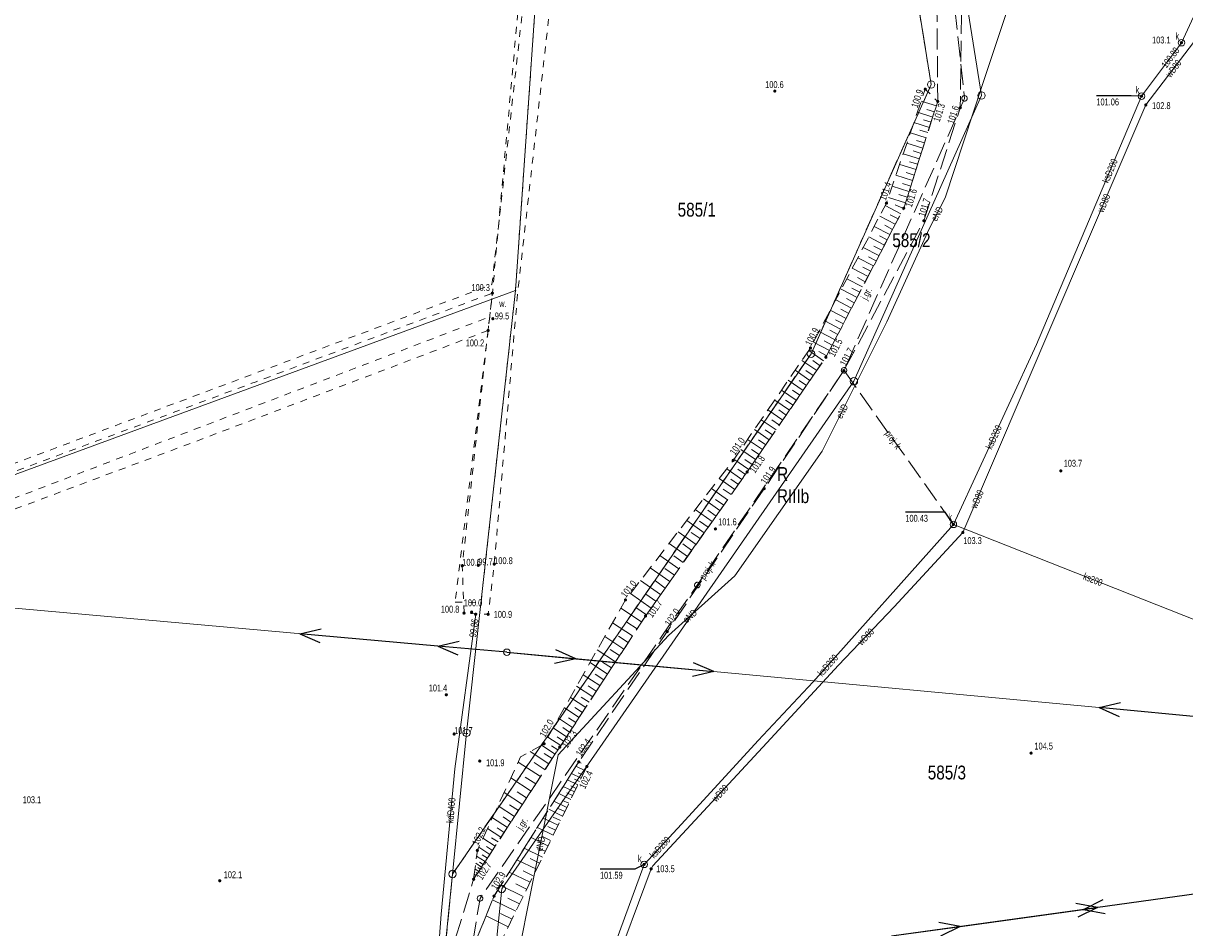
# Model space of a CAD drawing. Header units: inches. Extents: x 6497603 to 6502483, y 5925790 to 5934357.
# Tile 193 of 256: x 6501209 to 6501335, y 5926325 to 5926423. Entities that reach past the tile are written whole.
import ezdxf
from ezdxf.enums import TextEntityAlignment as Align

# ---------------------------------------------------------------- set-up
doc = ezdxf.new("R2010")
doc.units = ezdxf.units.IN
doc.header["$MEASUREMENT"] = 0
for name, pattern in [('0.75_0.75', [1.5, 0.75, -0.75]), ('1.5_0.75', [2.25, 1.5, -0.75]), ('2.25_0.75', [3, 2.25, -0.75]), ('219-1000', [0, 0]), ('egkk-1000', [3, 2.25, -0.75]), ('egug-1000', [1.5, 0.75, -0.75]), ('suep_nn_1000', [0, 0])]:
    doc.linetypes.add(name, pattern=pattern)
for name, color, linetype in [('000 Inne (niezydentyfikowane)', 7, 'Continuous'), ('202-punkt graniczny', 7, 'Continuous'), ('203-punkt graniczny', 7, 'Continuous'), ('209-oznaczenie konturu klasyfikacyjnego', 7, 'Continuous'), ('210-oznaczenie konturu użytku gruntowego', 7, 'Continuous'), ('211-numer działki ewidencyjnej', 7, 'Continuous'), ('217-kontur klasyfikacyjny', 7, 'Continuous'), ('218-kontur użytku gruntowego', 7, 'Continuous'), ('219-działka ewidencyjna', 7, 'Continuous'), ('jezdnia', 7, 'Continuous'), ('jezdnia-Atr17', 7, 'Continuous'), ('pikieta naturalna', 7, 'Continuous'), ('pikieta naturalna-Atr2', 7, 'Continuous'), ('przewód elektroenergetyczny niskiego napięcia', 7, 'Continuous'), ('przewód elektroenergetyczny podziemny', 7, 'Continuous'), ('przewód elektroenergetyczny podziemny-Atr1', 7, 'Continuous'), ('przewód kanalizacyjny', 7, 'Continuous'), ('przewód kanalizacyjny - ob. projektowany', 7, 'Continuous'), ('przewód kanalizacyjny - ob. projektowany-Atr1', 7, 'Continuous'), ('przewód kanalizacyjny-Atr1', 7, 'Continuous'), ('przewód wodociągowy', 7, 'Continuous'), ('przewód wodociągowy-Atr1', 7, 'Continuous'), ('rzędna', 7, 'Continuous'), ('rzędna-Atr2', 7, 'Continuous'), ('rzędna-Atr3', 7, 'Continuous'), ('rów melioracyjny (poligon)', 7, 'Continuous'), ('rów melioracyjny (poligon)-Atr17', 7, 'Continuous'), ('skarpa nieumocniona', 7, 'Continuous'), ('studnia kanalizacyjna', 7, 'Continuous'), ('studnia kanalizacyjna - ob. projektowany', 7, 'Continuous'), ('studnia kanalizacyjna-Atr17', 7, 'Continuous'), ('słup przewodów napowietrznych', 7, 'Continuous')]:
    doc.layers.add(name, color=color, linetype=linetype)
doc.styles.get("Standard").update_dxf_attribs({"font": 'arial.ttf'})

# ---------------------------------------------------------------- blocks, each defined once
blk = doc.blocks.new('202')
at = {"color": 0, "linetype": 'Continuous', "lineweight": 0}
blk.add_circle((0, 0), 0.4, dxfattribs=at)
blk = doc.blocks.new('203')
at = {"linetype": 'Continuous', "lineweight": 0}
h = blk.add_hatch(color=0, dxfattribs=at)
edge = h.paths.add_edge_path()
edge.add_arc((0, 0), 0.09, 0, 360)
blk = doc.blocks.new('PW01')
at = {"linetype": 'Continuous', "lineweight": 13}
h = blk.add_hatch(color=0, dxfattribs=at)
edge = h.paths.add_edge_path()
edge.add_arc((0, 0), 0.18, 0, 360)
blk = doc.blocks.new('US15')
at = {"color": 0, "linetype": 'Continuous', "lineweight": 13}
blk.add_circle((0, 0), 0.35, dxfattribs=at)
blk = doc.blocks.new('SUEP1')
at = {"color": 0, "linetype": 'Continuous'}
for p, q in [((0, 0), (7.5, 0)), ((7.5, 0), (5.25, 0.75)), ((7.5, 0), (5.25, -0.75)), ((7.5, 0), (22.5, 0)), ((22.5, 0), (20.25, 0.75)), ((22.5, 0), (20.25, -0.75))]:
    blk.add_line(p, q, dxfattribs=at)

msp = doc.modelspace()

# ---------------------------------------------------------------- linework, layer by layer
at = {"layer": '000 Inne (niezydentyfikowane)', "color": 7, "linetype": 'Continuous', "lineweight": 18, "flags": 128}
for points in [[(6501307.64, 5926413.57), (6501306, 5926414.09)], [(6501307.43, 5926412.93), (6501306.61, 5926413.19)], [(6501307.25, 5926412.35), (6501305.59, 5926412.88)], [(6501307.07, 5926411.79), (6501306.24, 5926412.06)], [(6501306.54, 5926410.11), (6501304.83, 5926410.66)], [(6501306.89, 5926411.24), (6501305.21, 5926411.77)], [(6501306.72, 5926410.68), (6501305.87, 5926410.95)], [(6501306.18, 5926408.98), (6501304.45, 5926409.53)], [(6501306.36, 5926409.55), (6501305.5, 5926409.82)], [(6501305.81, 5926407.83), (6501304.06, 5926408.38)], [(6501305.99, 5926408.4), (6501305.12, 5926408.68)], [(6501305.44, 5926406.66), (6501303.67, 5926407.22)], [(6501305.62, 5926407.24), (6501304.74, 5926407.52)], [(6501305.06, 5926405.48), (6501303.27, 5926406.05)], [(6501305.25, 5926406.07), (6501304.36, 5926406.35)], [(6501304.68, 5926404.28), (6501302.86, 5926404.86)], [(6501304.87, 5926404.88), (6501303.97, 5926405.17)], [(6501304.29, 5926403.07), (6501302.45, 5926403.65)], [(6501304.49, 5926403.67), (6501303.57, 5926403.97)], [(6501303.79, 5926401.88), (6501302.1, 5926402.76)], [(6501304.09, 5926402.46), (6501303.2, 5926402.85)], [(6501303.2, 5926400.75), (6501301.51, 5926401.63)], [(6501302.91, 5926400.19), (6501302.06, 5926400.63)], [(6501303.5, 5926401.32), (6501302.65, 5926401.76)], [(6501302.02, 5926398.49), (6501300.32, 5926399.38)], [(6501302.61, 5926399.62), (6501300.92, 5926400.51)], [(6501302.32, 5926399.05), (6501301.47, 5926399.5)], [(6501301.43, 5926397.36), (6501299.73, 5926398.24)], [(6501301.73, 5926397.92), (6501300.88, 5926398.37)], [(6501300.84, 5926396.22), (6501299.13, 5926397.11)], [(6501301.14, 5926396.79), (6501300.28, 5926397.23)], [(6501300.25, 5926395.08), (6501298.54, 5926395.97)], [(6501300.54, 5926395.65), (6501299.69, 5926396.1)], [(6501299.65, 5926393.95), (6501297.94, 5926394.84)], [(6501299.95, 5926394.52), (6501299.1, 5926394.96)], [(6501299.06, 5926392.81), (6501297.35, 5926393.7)], [(6501299.36, 5926393.38), (6501298.5, 5926393.82)], [(6501298.46, 5926391.66), (6501296.75, 5926392.56)], [(6501298.76, 5926392.23), (6501297.9, 5926392.68)], [(6501297.87, 5926390.52), (6501296.15, 5926391.42)], [(6501298.16, 5926391.09), (6501297.31, 5926391.54)], [(6501297.27, 5926389.37), (6501295.55, 5926390.27)], [(6501296.97, 5926388.8), (6501296.11, 5926389.25)], [(6501297.57, 5926389.95), (6501296.71, 5926390.4)], [(6501296.07, 5926387.08), (6501294.35, 5926387.98)], [(6501296.67, 5926388.23), (6501294.95, 5926389.13)], [(6501296.37, 5926387.65), (6501295.51, 5926388.1)], [(6501295.42, 5926385.96), (6501293.82, 5926387.06)], [(6501295.77, 5926386.5), (6501294.91, 5926386.95)], [(6501294.69, 5926384.89), (6501293.08, 5926385.99)], [(6501295.06, 5926385.42), (6501294.25, 5926385.97)], [(6501293.95, 5926383.81), (6501292.35, 5926384.92)], [(6501294.32, 5926384.35), (6501293.52, 5926384.9)], [(6501293.22, 5926382.74), (6501291.61, 5926383.85)], [(6501293.59, 5926383.28), (6501292.78, 5926383.83)], [(6501291.75, 5926380.6), (6501290.14, 5926381.7)], [(6501292.48, 5926381.67), (6501290.88, 5926382.78)], [(6501292.12, 5926381.14), (6501291.31, 5926381.69)], [(6501292.85, 5926382.21), (6501292.05, 5926382.76)], [(6501291.01, 5926379.53), (6501289.41, 5926380.63)], [(6501291.38, 5926380.07), (6501290.58, 5926380.62)], [(6501290.28, 5926378.46), (6501288.67, 5926379.56)], [(6501290.65, 5926378.99), (6501289.84, 5926379.55)], [(6501289.54, 5926377.39), (6501287.94, 5926378.49)], [(6501289.91, 5926377.92), (6501289.11, 5926378.47)], [(6501288.81, 5926376.32), (6501287.2, 5926377.42)], [(6501289.18, 5926376.85), (6501288.37, 5926377.4)], [(6501288.07, 5926375.24), (6501286.46, 5926376.35)], [(6501288.44, 5926375.78), (6501287.64, 5926376.33)], [(6501286.59, 5926373.1), (6501284.95, 5926374.26)], [(6501287.34, 5926374.17), (6501285.73, 5926375.28)], [(6501286.97, 5926373.64), (6501286.16, 5926374.21)], [(6501287.7, 5926374.71), (6501286.9, 5926375.26)], [(6501285.82, 5926372.01), (6501284.13, 5926373.2)], [(6501286.21, 5926372.56), (6501285.38, 5926373.14)], [(6501285.02, 5926370.88), (6501283.29, 5926372.1)], [(6501285.42, 5926371.45), (6501284.57, 5926372.05)], [(6501284.21, 5926369.73), (6501282.43, 5926370.98)], [(6501284.62, 5926370.31), (6501283.74, 5926370.93)], [(6501283.37, 5926368.53), (6501281.53, 5926369.83)], [(6501283.79, 5926369.13), (6501282.89, 5926369.77)], [(6501282.5, 5926367.31), (6501280.62, 5926368.64)], [(6501282.94, 5926367.92), (6501282.01, 5926368.58)], [(6501281.62, 5926366.05), (6501279.67, 5926367.41)], [(6501282.06, 5926366.68), (6501281.11, 5926367.36)], [(6501280.7, 5926364.75), (6501278.7, 5926366.16)], [(6501281.16, 5926365.4), (6501280.18, 5926366.1)], [(6501279.76, 5926363.41), (6501277.7, 5926364.86)], [(6501280.23, 5926364.08), (6501279.22, 5926364.8)], [(6501278.79, 5926362.04), (6501276.67, 5926363.53)], [(6501279.28, 5926362.73), (6501278.23, 5926363.46)], [(6501277.79, 5926360.62), (6501275.61, 5926362.16)], [(6501278.29, 5926361.33), (6501277.22, 5926362.09)], [(6501276.77, 5926359.16), (6501274.52, 5926360.74)], [(6501277.28, 5926359.9), (6501276.18, 5926360.68)], [(6501275.73, 5926357.65), (6501273.47, 5926359.13)], [(6501276.24, 5926358.42), (6501275.11, 5926359.22)], [(6501274.75, 5926356.15), (6501272.58, 5926357.57)], [(6501275.24, 5926356.89), (6501274.13, 5926357.62)], [(6501273.81, 5926354.71), (6501271.73, 5926356.07)], [(6501274.27, 5926355.42), (6501273.21, 5926356.11)], [(6501272.91, 5926353.33), (6501270.92, 5926354.63)], [(6501273.35, 5926354.01), (6501272.34, 5926354.68)], [(6501272.04, 5926352.01), (6501270.15, 5926353.26)], [(6501272.47, 5926352.67), (6501271.5, 5926353.3)], [(6501271.22, 5926350.75), (6501269.4, 5926351.94)], [(6501271.63, 5926351.38), (6501270.7, 5926351.98)], [(6501270.43, 5926349.55), (6501268.69, 5926350.68)], [(6501270.82, 5926350.14), (6501269.93, 5926350.72)], [(6501269.67, 5926348.39), (6501268.01, 5926349.48)], [(6501270.05, 5926348.96), (6501269.2, 5926349.52)], [(6501268.95, 5926347.29), (6501267.36, 5926348.33)], [(6501269.31, 5926347.83), (6501268.5, 5926348.37)], [(6501268.26, 5926346.23), (6501266.74, 5926347.23)], [(6501268.6, 5926346.75), (6501267.82, 5926347.26)], [(6501267.6, 5926345.22), (6501266.14, 5926346.17)], [(6501267.28, 5926344.73), (6501266.57, 5926345.2)], [(6501267.93, 5926345.72), (6501267.18, 5926346.21)], [(6501266.36, 5926343.33), (6501264.88, 5926344.29)], [(6501266.97, 5926344.25), (6501265.57, 5926345.16)], [(6501266.66, 5926343.79), (6501265.98, 5926344.23)], [(6501265.69, 5926342.29), (6501263.66, 5926343.6)], [(6501266.05, 5926342.84), (6501265.18, 5926343.41)], [(6501264.78, 5926340.89), (6501262.36, 5926342.46)], [(6501265.27, 5926341.64), (6501264.09, 5926342.41)], [(6501269.58, 5926341.54), (6501268.62, 5926342.01)], [(6501263.76, 5926339.33), (6501261.57, 5926340.75)], [(6501264.26, 5926340.1), (6501263.11, 5926340.85)], [(6501268.82, 5926339.99), (6501267.69, 5926340.54)], [(6501269.17, 5926340.71), (6501268.12, 5926341.22)], [(6501269, 5926340.35), (6501268.45, 5926340.62)], [(6501269.35, 5926341.08), (6501268.85, 5926341.32)], [(6501262.82, 5926337.88), (6501260.84, 5926339.17)], [(6501263.28, 5926338.59), (6501262.24, 5926339.26)], [(6501268.05, 5926338.42), (6501266.76, 5926339.06)], [(6501268.45, 5926339.23), (6501267.24, 5926339.83)], [(6501268.25, 5926338.84), (6501267.63, 5926339.14)], [(6501268.64, 5926339.62), (6501268.05, 5926339.91)], [(6501261.97, 5926336.57), (6501260.18, 5926337.74)], [(6501262.38, 5926337.21), (6501261.44, 5926337.82)], [(6501267.63, 5926337.55), (6501266.24, 5926338.23)], [(6501267.84, 5926338), (6501267.17, 5926338.32)], [(6501261.2, 5926335.39), (6501259.58, 5926336.44)], [(6501261.57, 5926335.96), (6501260.72, 5926336.52)], [(6501266.68, 5926335.62), (6501265.08, 5926336.41)], [(6501267.17, 5926336.62), (6501265.68, 5926337.35)], [(6501266.93, 5926336.13), (6501266.16, 5926336.51)], [(6501267.4, 5926337.1), (6501266.68, 5926337.45)], [(6501260.5, 5926334.32), (6501259.04, 5926335.27)], [(6501260.84, 5926334.84), (6501260.07, 5926335.34)], [(6501266.15, 5926334.55), (6501264.44, 5926335.39)], [(6501266.42, 5926335.1), (6501265.59, 5926335.5)], [(6501259.87, 5926333.35), (6501258.55, 5926334.21)], [(6501260.18, 5926333.82), (6501259.48, 5926334.27)], [(6501265.59, 5926333.4), (6501263.76, 5926334.3)], [(6501265.88, 5926333.99), (6501264.99, 5926334.42)], [(6501259.3, 5926332.47), (6501258.1, 5926333.25)], [(6501259.58, 5926332.9), (6501258.95, 5926333.31)], [(6501264.99, 5926332.17), (6501263.02, 5926333.14)], [(6501265.3, 5926332.8), (6501264.35, 5926333.26)], [(6501258.4, 5926331.09), (6501257.76, 5926331.5)], [(6501258.79, 5926331.69), (6501257.86, 5926332.29)], [(6501258.58, 5926331.36), (6501258.19, 5926331.61)], [(6501259.03, 5926332.07), (6501258.48, 5926332.43)], [(6501264.34, 5926330.85), (6501262.23, 5926331.89)], [(6501264.67, 5926331.52), (6501263.65, 5926332.02)], [(6501257.81, 5926330.18), (6501257.61, 5926330.31)], [(6501258.1, 5926330.63), (6501257.68, 5926330.9)], [(6501257.95, 5926330.41), (6501257.8, 5926330.51)], [(6501258.25, 5926330.86), (6501257.99, 5926331.03)], [(6501263.65, 5926329.44), (6501261.39, 5926330.55)], [(6501264, 5926330.16), (6501262.91, 5926330.69)], [(6501257.66, 5926329.95), (6501257.61, 5926329.98)], [(6501262.9, 5926327.92), (6501260.48, 5926329.11)], [(6501263.28, 5926328.69), (6501262.11, 5926329.27)], [(6501262.51, 5926327.12), (6501261.26, 5926327.74)], [(6501262.11, 5926326.3), (6501259.58, 5926327.53)], [(6501261.29, 5926324.63), (6501258.88, 5926325.81)], [(6501261.7, 5926325.46), (6501260.46, 5926326.06)]]:
    msp.add_lwpolyline(points, dxfattribs=at)
at = {"layer": '217-kontur klasyfikacyjny', "color": 3, "linetype": 'egkk-1000', "lineweight": 18, "flags": 128}
for points in [[(6501303.71, 5926436.79), (6501307.08, 5926415.89)], [(6501307.08, 5926415.89), (6501294.07, 5926386.71)], [(6501294.07, 5926386.71), (6501255.26, 5926330.34)], [(6501255.26, 5926330.34), (6501251.32, 5926291.4)]]:
    msp.add_lwpolyline(points, dxfattribs=at)
at = {"layer": '218-kontur użytku gruntowego', "color": 3, "linetype": 'egug-1000', "lineweight": 18, "flags": 128}
for points in [[(6501259.52, 5926394.2), (6501264.92, 5926442.63)], [(6501262.07, 5926393.58), (6501265.51, 5926443.17)], [(6501303.71, 5926436.79), (6501307.08, 5926415.89)], [(6501307.08, 5926415.89), (6501294.07, 5926386.71)], [(6501173.77, 5926362.07), (6501259.52, 5926394.2)], [(6501258.34, 5926359.77), (6501262.07, 5926393.58)], [(6501204.83, 5926369.93), (6501259.28, 5926390.71)], [(6501259.28, 5926390.71), (6501255.54, 5926359.8)], [(6501294.07, 5926386.71), (6501255.26, 5926330.34)], [(6501255.54, 5926359.8), (6501258.34, 5926359.77)], [(6501255.26, 5926330.34), (6501251.32, 5926291.4)]]:
    msp.add_lwpolyline(points, dxfattribs=at)
at = {"layer": '219-działka ewidencyjna', "color": 3, "linetype": '219-1000', "lineweight": 18, "flags": 128}
for points in [[(6501262.07, 5926393.58), (6501265.51, 5926443.17)], [(6501307.08, 5926415.89), (6501303.71, 5926436.79)], [(6501312.52, 5926414.69), (6501309.14, 5926436.05)], [(6501307.08, 5926415.89), (6501294.07, 5926386.71)], [(6501312.52, 5926414.69), (6501298.72, 5926383.73)], [(6501262.07, 5926393.58), (6501170.36, 5926359.83)], [(6501262.07, 5926393.58), (6501256.77, 5926345.63)], [(6501294.07, 5926386.71), (6501255.26, 5926330.34)], [(6501298.72, 5926383.73), (6501260.58, 5926328.72)], [(6501256.77, 5926345.63), (6501255.26, 5926330.34)], [(6501255.26, 5926330.34), (6501251.32, 5926291.4)], [(6501260.58, 5926328.72), (6501254.57, 5926270.02)]]:
    msp.add_lwpolyline(points, dxfattribs=at)
at = {"layer": 'jezdnia', "color": 7, "linetype": '2.25_0.75', "lineweight": 18, "flags": 128}
msp.add_lwpolyline([(6501243.95, 5926259.4), (6501249.03, 5926266.77), (6501249.66, 5926273.03), (6501250.52, 5926281.07), (6501252.29, 5926297.84), (6501253.47, 5926316.61), (6501255.2, 5926322.16), (6501257.54, 5926329.77), (6501266.86, 5926344.09), (6501276.15, 5926358.29), (6501287.15, 5926373.9), (6501295.68, 5926386.33), (6501304.11, 5926402.49), (6501307.79, 5926414.05), (6501307.72, 5926423.34), (6501303.7, 5926437.02), (6501307.83, 5926436.45), (6501308.99, 5926436.29), (6501310.35, 5926423.34), (6501310.23, 5926413.36), (6501306.29, 5926401.12), (6501297.62, 5926384.88), (6501289, 5926372.1), (6501278.5, 5926356.61), (6501268.92, 5926342.49), (6501259.75, 5926327.95), (6501257.79, 5926323.13), (6501257.15, 5926321.29), (6501256.78, 5926316.1), (6501254.91, 5926297.5), (6501253.08, 5926280.88), (6501252.42, 5926272.66), (6501252.06, 5926266.52), (6501250.02, 5926261.3), (6501247.02, 5926258.11)], close=True, dxfattribs=at)
at = {"layer": 'przewód elektroenergetyczny niskiego napięcia', "color": 1, "linetype": 'suep_nn_1000', "lineweight": 18, "flags": 128}
for points in [[(6501169.44, 5926362.57), (6501261.13, 5926354.37)], [(6501261.13, 5926354.37), (6501347.66, 5926346.28)], [(6501345.86, 5926329.6), (6501302.8, 5926323.63)]]:
    msp.add_lwpolyline(points, dxfattribs=at)
at = {"layer": 'przewód elektroenergetyczny podziemny', "color": 1, "linetype": 'Continuous', "lineweight": 18, "flags": 128}
msp.add_lwpolyline([(6501318.38, 5926448.14), (6501310.63, 5926435.9), (6501310.68, 5926435.02), (6501318.72, 5926434.14), (6501312.63, 5926415.87), (6501308.61, 5926403.61), (6501306.88, 5926400.25), (6501302.27, 5926390.18), (6501295.27, 5926376.14), (6501285.83, 5926362.65), (6501278.63, 5926356.2), (6501266.69, 5926343.25), (6501261.87, 5926318.99), (6501259.83, 5926317.92)], dxfattribs=at)
at = {"layer": 'przewód kanalizacyjny', "color": 34, "linetype": 'Continuous', "lineweight": 18, "flags": 128}
for points in [[(6501319.28, 5926446.72), (6501341.42, 5926442.59), (6501342.29, 5926438.06), (6501334.18, 5926420.41), (6501329.86, 5926414.62)], [(6501329.86, 5926414.62), (6501318.5, 5926387.72), (6501309.49, 5926368.22), (6501294.29, 5926351.16), (6501288.36, 5926344.8), (6501280.06, 5926335.74), (6501276, 5926331.38), (6501273.89, 5926325.54), (6501269.8, 5926314.4), (6501265.85, 5926303.61), (6501262.2, 5926293.81), (6501258.3, 5926283.31), (6501253.74, 5926272.97), (6501250.98, 5926266.74), (6501249.92, 5926267.04), (6501248.66, 5926264.22), (6501247.76, 5926264.4), (6501239.51, 5926240.46)], [(6501346.14, 5926353.73), (6501309.49, 5926368.22)], [(6501257.76, 5926358.49), (6501255.5, 5926341.73), (6501254.04, 5926326), (6501251.73, 5926295.03), (6501251.27, 5926286.44), (6501250.12, 5926279.38), (6501248.59, 5926271.04), (6501247.96, 5926267.31), (6501245.7, 5926259.97), (6501242.27, 5926242.88)]]:
    msp.add_lwpolyline(points, dxfattribs=at)
at = {"layer": 'przewód kanalizacyjny - ob. projektowany', "color": 34, "linetype": '2.25_0.75', "lineweight": 18, "flags": 128}
for points in [[(6501322.32, 5926445.49), (6501321.14, 5926439.18), (6501308.19, 5926437.51), (6501310.7, 5926414.38), (6501297.65, 5926384.91), (6501309.49, 5926368.22)], [(6501297.62, 5926384.88), (6501281.75, 5926361.65), (6501258.23, 5926327.7), (6501254.79, 5926306.69), (6501249.83, 5926266.28), (6501241.85, 5926240.34), (6501238.38, 5926240.68), (6501235.1, 5926222.31), (6501234.84, 5926213.34), (6501233.88, 5926205.62), (6501235.97, 5926177.35), (6501235.72, 5926146.01), (6501232.67, 5926112.41), (6501233.37, 5926108.95)]]:
    msp.add_lwpolyline(points, dxfattribs=at)
at = {"layer": 'przewód wodociągowy', "color": 5, "linetype": 'Continuous', "lineweight": 18, "flags": 128}
msp.add_lwpolyline([(6501251.54, 5926266.45), (6501259.05, 5926283.15), (6501272.53, 5926319.55), (6501276.76, 5926330.9), (6501276.95, 5926331.22), (6501289.29, 5926344.57), (6501297.06, 5926352.98), (6501303.08, 5926359.28), (6501310.51, 5926367.35), (6501330.32, 5926413.67), (6501336.89, 5926422.28), (6501339.32, 5926425.02), (6501344.02, 5926433.92), (6501338.53, 5926435.49), (6501338.24, 5926435.53)], dxfattribs=at)
at = {"layer": 'rzędna-Atr2', "color": 7, "flags": 128}
for points in [[(6501329.86, 5926414.62), (6501328.75, 5926414.66), (6501324.97, 5926414.66)], [(6501309.49, 5926368.22), (6501308.6, 5926369.55), (6501304.285, 5926369.55)], [(6501276, 5926331.38), (6501275.01, 5926330.87), (6501271.222, 5926330.87)]]:
    msp.add_lwpolyline(points, dxfattribs=at)
at = {"layer": 'rów melioracyjny (poligon)', "color": 7, "linetype": '0.75_0.75', "lineweight": 18, "flags": 128}
for points in [[(6501265.82, 5926424.46), (6501262.29, 5926393.12), (6501259.77, 5926363.92), (6501259.11, 5926358.48), (6501256.5, 5926358.61), (6501256.31, 5926363.74), (6501259.11, 5926389.23), (6501259.57, 5926393.28), (6501262.45, 5926425.09)], [(6501259.11, 5926389.23), (6501227.36, 5926377.18), (6501174.08, 5926357.25), (6501130.66, 5926352.71), (6501143.77, 5926312.33), (6501148.06, 5926303.42), (6501146.93, 5926302.08), (6501145.89, 5926302.02), (6501141.42, 5926312.02), (6501133.06, 5926335.75), (6501124.91, 5926355.52), (6501173.51, 5926361.17), (6501233.98, 5926383.68), (6501259.57, 5926393.28)]]:
    msp.add_lwpolyline(points, close=True, dxfattribs=at)
at = {"layer": 'skarpa nieumocniona', "color": 7, "linetype": '1.5_0.75', "lineweight": 18, "flags": 128}
for points in [[(6501257.54, 5926329.77), (6501257.94, 5926332.9), (6501262.62, 5926343.02), (6501265.17, 5926344.45), (6501273.98, 5926360.04), (6501285.65, 5926375.16), (6501294.01, 5926387.34), (6501302.24, 5926403.03), (6501306.44, 5926415.38), (6501307.79, 5926414.05), (6501304.11, 5926402.49), (6501295.68, 5926386.33), (6501287.15, 5926373.9), (6501276.15, 5926358.29), (6501266.86, 5926344.09)], [(6501257.54, 5926329.77), (6501257.94, 5926332.9), (6501262.62, 5926343.02), (6501265.17, 5926344.45), (6501273.98, 5926360.04), (6501285.65, 5926375.16), (6501294.01, 5926387.34), (6501302.24, 5926403.03), (6501306.44, 5926415.38), (6501307.79, 5926414.05), (6501304.11, 5926402.49), (6501295.68, 5926386.33), (6501287.15, 5926373.9), (6501276.15, 5926358.29), (6501266.86, 5926344.09)], [(6501252.42, 5926272.66), (6501253.08, 5926280.88), (6501254.91, 5926297.5), (6501256.78, 5926316.1), (6501257.15, 5926321.29), (6501257.79, 5926323.13), (6501259.75, 5926327.95), (6501268.92, 5926342.49), (6501269.8, 5926341.99), (6501259.62, 5926321.22), (6501258.31, 5926319.68), (6501258.82, 5926317.59), (6501258.34, 5926315.54), (6501256.84, 5926297.27), (6501254.55, 5926281.01), (6501254.06, 5926272.63)], [(6501252.42, 5926272.66), (6501253.08, 5926280.88), (6501254.91, 5926297.5), (6501256.78, 5926316.1), (6501257.15, 5926321.29), (6501257.79, 5926323.13), (6501259.75, 5926327.95), (6501268.92, 5926342.49), (6501269.8, 5926341.99), (6501259.62, 5926321.22), (6501258.31, 5926319.68), (6501258.82, 5926317.59), (6501258.34, 5926315.54), (6501256.84, 5926297.27), (6501254.55, 5926281.01), (6501254.06, 5926272.63)]]:
    msp.add_lwpolyline(points, close=True, dxfattribs=at)
at = {"layer": 'studnia kanalizacyjna - ob. projektowany', "color": 34, "linetype": 'Continuous', "lineweight": 18, "flags": 128}
for points in [[(6501310.91, 5926414.6), (6501310.95, 5926414.55), (6501310.97, 5926414.49), (6501310.99, 5926414.43), (6501310.99, 5926414.37), (6501310.98, 5926414.31), (6501310.96, 5926414.25), (6501310.93, 5926414.19), (6501310.88, 5926414.15), (6501310.83, 5926414.12), (6501310.77, 5926414.09), (6501310.71, 5926414.08), (6501310.65, 5926414.09), (6501310.59, 5926414.1), (6501310.53, 5926414.13), (6501310.48, 5926414.17), (6501310.44, 5926414.22), (6501310.41, 5926414.28), (6501310.4, 5926414.34), (6501310.4, 5926414.4), (6501310.41, 5926414.46), (6501310.43, 5926414.52), (6501310.46, 5926414.57), (6501310.51, 5926414.62), (6501310.56, 5926414.65), (6501310.62, 5926414.67), (6501310.68, 5926414.68), (6501310.74, 5926414.68), (6501310.8, 5926414.66), (6501310.86, 5926414.63)], [(6501297.95, 5926384.91), (6501297.94, 5926384.85), (6501297.92, 5926384.79), (6501297.89, 5926384.74), (6501297.85, 5926384.69), (6501297.8, 5926384.65), (6501297.74, 5926384.63), (6501297.68, 5926384.62), (6501297.62, 5926384.62), (6501297.56, 5926384.63), (6501297.5, 5926384.65), (6501297.45, 5926384.69), (6501297.41, 5926384.74), (6501297.38, 5926384.79), (6501297.36, 5926384.85), (6501297.35, 5926384.91), (6501297.36, 5926384.98), (6501297.38, 5926385.04), (6501297.41, 5926385.09), (6501297.45, 5926385.14), (6501297.5, 5926385.17), (6501297.56, 5926385.2), (6501297.62, 5926385.21), (6501297.68, 5926385.21), (6501297.74, 5926385.2), (6501297.8, 5926385.17), (6501297.85, 5926385.14), (6501297.89, 5926385.09), (6501297.92, 5926385.04), (6501297.94, 5926384.98)], [(6501282.05, 5926361.65), (6501282.05, 5926361.59), (6501282.03, 5926361.53), (6501282, 5926361.47), (6501281.95, 5926361.42), (6501281.9, 5926361.39), (6501281.85, 5926361.36), (6501281.78, 5926361.35), (6501281.72, 5926361.35), (6501281.66, 5926361.36), (6501281.6, 5926361.39), (6501281.55, 5926361.42), (6501281.51, 5926361.47), (6501281.48, 5926361.52), (6501281.46, 5926361.58), (6501281.45, 5926361.65), (6501281.46, 5926361.71), (6501281.48, 5926361.77), (6501281.51, 5926361.82), (6501281.55, 5926361.87), (6501281.6, 5926361.91), (6501281.66, 5926361.93), (6501281.72, 5926361.95), (6501281.78, 5926361.95), (6501281.84, 5926361.93), (6501281.9, 5926361.91), (6501281.95, 5926361.87), (6501282, 5926361.82), (6501282.03, 5926361.77), (6501282.05, 5926361.71)], [(6501258.44, 5926327.91), (6501258.48, 5926327.86), (6501258.51, 5926327.81), (6501258.52, 5926327.75), (6501258.53, 5926327.68), (6501258.52, 5926327.62), (6501258.49, 5926327.56), (6501258.46, 5926327.51), (6501258.41, 5926327.47), (6501258.36, 5926327.43), (6501258.3, 5926327.41), (6501258.24, 5926327.4), (6501258.18, 5926327.4), (6501258.12, 5926327.42), (6501258.06, 5926327.45), (6501258.01, 5926327.49), (6501257.97, 5926327.54), (6501257.94, 5926327.59), (6501257.93, 5926327.65), (6501257.93, 5926327.72), (6501257.94, 5926327.78), (6501257.96, 5926327.84), (6501257.99, 5926327.89), (6501258.04, 5926327.93), (6501258.09, 5926327.97), (6501258.15, 5926327.99), (6501258.21, 5926328), (6501258.27, 5926328), (6501258.33, 5926327.98), (6501258.39, 5926327.95)]]:
    msp.add_lwpolyline(points, close=True, dxfattribs=at)

# ---------------------------------------------------------------- block references
at = {"layer": '202-punkt graniczny', "color": 7, "linetype": 'Continuous', "lineweight": 18}
for p in [(6501307.08, 5926415.89), (6501312.52, 5926414.69), (6501294.07, 5926386.71), (6501298.72, 5926383.73), (6501256.77, 5926345.63), (6501255.26, 5926330.34), (6501260.58, 5926328.72)]:
    msp.add_blockref('202', p, dxfattribs=at)
at = {"layer": '203-punkt graniczny', "color": 3, "linetype": 'Continuous', "lineweight": 18}
msp.add_blockref('203', (6501262.07, 5926393.58), dxfattribs=at)
at = {"layer": 'pikieta naturalna', "color": 7, "linetype": 'Continuous', "lineweight": 13}
for p in [(6501334.18, 5926420.41), (6501290.15, 5926415.17), (6501306.44, 5926415.38), (6501307.79, 5926414.05), (6501310.23, 5926413.36), (6501330.32, 5926413.67), (6501302.24, 5926403.03), (6501304.11, 5926402.49), (6501306.29, 5926401.12), (6501259.57, 5926393.28), (6501259.62, 5926390.51), (6501259.11, 5926389.23), (6501294.01, 5926387.34), (6501295.68, 5926386.33), (6501297.62, 5926384.88), (6501285.65, 5926375.16), (6501321.12, 5926374.02), (6501287.15, 5926373.9), (6501289, 5926372.1), (6501283.72, 5926367.73), (6501310.51, 5926367.35), (6501259.77, 5926363.92), (6501256.31, 5926363.74), (6501258.04, 5926363.79), (6501273.98, 5926360.04), (6501256.5, 5926358.61), (6501257.32, 5926358.72), (6501259.11, 5926358.48), (6501276.15, 5926358.29), (6501278.5, 5926356.61), (6501254.58, 5926349.76), (6501255.43, 5926345.51), (6501265.17, 5926344.45), (6501266.86, 5926344.09), (6501258.2, 5926342.58), (6501317.9, 5926343.44), (6501268.92, 5926342.49), (6501269.8, 5926341.99), (6501257.94, 5926332.9), (6501276.76, 5926330.9), (6501230.05, 5926329.61), (6501257.54, 5926329.77), (6501259.75, 5926327.95)]:
    msp.add_blockref('PW01', p, dxfattribs=at)
at = {"layer": 'przewód elektroenergetyczny niskiego napięcia', "color": 1, "linetype": 'Continuous', "lineweight": 18}
for p, rotation in [((6501261.13, 5926354.37), 174.89), ((6501261.13, 5926354.37), 354.659), ((6501347.66, 5926346.28), 174.659), ((6501345.86, 5926329.6), 187.8929999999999), ((6501302.8, 5926323.63), 7.892999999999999)]:
    msp.add_blockref('SUEP1', p, dxfattribs=dict(at, rotation=rotation))
at = {"layer": 'rzędna', "color": 34, "linetype": 'Continuous', "lineweight": 18}
for p in [(6501334.18, 5926420.41), (6501329.86, 5926414.62), (6501309.49, 5926368.22), (6501309.49, 5926368.22), (6501257.76, 5926358.49), (6501276, 5926331.38)]:
    msp.add_blockref('PW01', p, dxfattribs=at)
at = {"layer": 'studnia kanalizacyjna', "color": 34, "linetype": 'Continuous', "lineweight": 18}
for p in [(6501334.18, 5926420.41), (6501329.86, 5926414.62), (6501309.49, 5926368.22), (6501276, 5926331.38)]:
    msp.add_blockref('US15', p, dxfattribs=at)
at = {"layer": 'słup przewodów napowietrznych', "color": 7, "linetype": 'Continuous', "lineweight": 18}
msp.add_blockref('US15', (6501261.13, 5926354.37), dxfattribs=at)

# ---------------------------------------------------------------- texts
at = {"layer": '209-oznaczenie konturu klasyfikacyjnego', "color": 3, "linetype": 'Continuous', "lineweight": 18, "width": 0.79}
msp.add_text('RIIIb', height=1.5, dxfattribs=at).set_placement((6501290.38, 5926372.03), align=Align.TOP_LEFT)
at = {"layer": '210-oznaczenie konturu użytku gruntowego', "color": 3, "linetype": 'Continuous', "lineweight": 18, "width": 0.79}
msp.add_text('R', height=1.5, dxfattribs=at).set_placement((6501290.4, 5926372.93))
at = {"layer": '211-numer działki ewidencyjnej', "color": 3, "linetype": 'Continuous', "lineweight": 18, "width": 0.79}
for s, p in [('585/1', (6501279.63, 5926403.07)), ('585/3', (6501306.71, 5926342.09))]:
    msp.add_text(s, height=1.5, dxfattribs=at).set_placement(p, align=Align.TOP_LEFT)
msp.add_text('585/2', height=1.5, dxfattribs=at).set_placement((6501302.87, 5926398.27))
at = {"layer": 'jezdnia-Atr17', "color": 7, "width": 0.667}
for rotation, p in [(62.451, (6501300.09, 5926392.47)), (57.761, (6501262.75, 5926335.03))]:
    msp.add_text('j.gr.', height=0.75, rotation=rotation, dxfattribs=at).set_placement(p)
at = {"layer": 'pikieta naturalna-Atr2', "color": 7, "width": 0.667}
for s, p in [('103.1', (6501331, 5926420.33)), ('100.6', (6501289.11, 5926415.5)), ('102.8', (6501331, 5926413.22)), ('100.3', (6501257.3, 5926393.51)), ('99.5', (6501259.83, 5926390.43)), ('100.2', (6501256.68, 5926387.51)), ('103.7', (6501321.43, 5926374.47)), ('101.6', (6501284.02, 5926368.12)), ('103.3', (6501310.56, 5926366.09)), ('100.6', (6501256.31, 5926363.74)), ('99.7', (6501258.04, 5926363.79)), ('100.8', (6501259.77, 5926363.92)), ('100.8', (6501253.99, 5926358.66)), ('100.0', (6501256.47, 5926359.35)), ('100.9', (6501259.71, 5926358.1)), ('101.4', (6501252.68, 5926350.12)), ('101.7', (6501255.43, 5926345.51)), ('104.5', (6501318.26, 5926343.83)), ('101.9', (6501258.88, 5926342.02)), ('103.1', (6501208.71, 5926338.01)), ('102.1', (6501230.48, 5926329.89)), ('103.5', (6501277.31, 5926330.54))]:
    msp.add_text(s, height=0.75, dxfattribs=at).set_placement(p)
for s, rotation, p in [('100.9', 71.218, (6501305.6, 5926413.29)), ('101.3', 72.342, (6501307.99, 5926411.77)), ('101.6', 72.157, (6501309.51, 5926411.54)), ('101.4', 71.218, (6501302.16, 5926403.26)), ('101.6', 72.342, (6501304.97, 5926402.53)), ('101.7', 72.157, (6501306.38, 5926401.5)), ('100.9', 62.321, (6501294.05, 5926387.5)), ('101.5', 62.451, (6501296.6, 5926386.31)), ('101.7', 61.904, (6501297.81, 5926385.32)), ('101.0', 55.535, (6501285.83, 5926375.66)), ('101.8', 55.54, (6501288, 5926373.7)), ('101.9', 56, (6501289.18, 5926372.51)), ('101.0', 52.338, (6501274.01, 5926360.21)), ('101.7', 54.828, (6501276.87, 5926358.05)), ('102.0', 55.868, (6501278.8, 5926357.12)), ('102.0', 60.528, (6501265.27, 5926345.08)), ('102.3', 56.806, (6501267.68, 5926343.91)), ('102.4', 55.844, (6501269.17, 5926343.02)), ('102.4', 63.889, (6501269.6, 5926339.5)), ('102.2', 65.181, (6501258.01, 5926333.39)), ('102.7', 56.942, (6501258.44, 5926329.63)), ('102.9', 57.761, (6501260, 5926328.57))]:
    msp.add_text(s, height=0.75, rotation=rotation, dxfattribs=at).set_placement(p)
at = {"layer": 'przewód elektroenergetyczny podziemny-Atr1', "color": 1, "width": 0.667}
for rotation, p in [(62.757, (6501307.35, 5926401.17)), (63.5, (6501297.08, 5926379.76)), (41.855, (6501280.37, 5926357.76)), (78.762, (6501264.618, 5926332.82))]:
    msp.add_text('eND', height=0.75, rotation=rotation, dxfattribs=at).set_placement(p, align=Align.MIDDLE_LEFT)
at = {"layer": 'przewód kanalizacyjny - ob. projektowany-Atr1', "color": 34, "width": 0.667}
for rotation, p in [(305.352, (6501302.34, 5926378.29)), (55.66, (6501282.23, 5926362.35))]:
    msp.add_text('proj. k', height=0.75, rotation=rotation, dxfattribs=at).set_placement(p, align=Align.MIDDLE_LEFT)
at = {"layer": 'przewód kanalizacyjny-Atr1', "color": 34, "width": 0.667}
for s, rotation, p in [('ksD200', 67.105, (6501325.91, 5926405.28)), ('ksD200', 65.2, (6501313.29, 5926376.44)), ('ks200', 338.428, (6501323.6, 5926362.64)), ('ksD200', 48.3, (6501294.99, 5926351.94)), ('kdD400', 84.697, (6501254.96, 5926335.86)), ('ksD200', 47.04, (6501276.8, 5926332.24))]:
    msp.add_text(s, height=0.75, rotation=rotation, dxfattribs=at).set_placement(p, align=Align.MIDDLE_LEFT)
at = {"layer": 'przewód wodociągowy-Atr1', "color": 5, "width": 0.667}
for rotation, p in [(52.654, (6501332.71, 5926416.8)), (66.845, (6501325.37, 5926402.09)), (66.845, (6501311.65, 5926370.01)), (46.302, (6501299.29, 5926355.31)), (47.251, (6501283.54, 5926338.35))]:
    msp.add_text('wD80', height=0.75, rotation=rotation, dxfattribs=at).set_placement(p, align=Align.MIDDLE_LEFT)
at = {"layer": 'rzędna-Atr2', "color": 34, "width": 0.667}
for s, rotation, p in [('100.88', 53.272, (6501332.25, 5926417.82)), ('99.86', 82.32, (6501257.42, 5926356))]:
    msp.add_text(s, height=0.75, rotation=rotation, dxfattribs=at).set_placement(p, align=Align.MIDDLE_LEFT)
at = {"layer": 'rzędna-Atr3', "color": 34, "width": 0.667}
for s, p in [('101.06', (6501324.97, 5926413.393)), ('100.43', (6501304.285, 5926368.282)), ('101.59', (6501271.222, 5926329.603))]:
    msp.add_text(s, height=0.75, dxfattribs=at).set_placement(p, align=Align.BOTTOM_LEFT)
at = {"layer": 'rów melioracyjny (poligon)-Atr17', "color": 7, "width": 0.667}
msp.add_text('w.', height=0.75, dxfattribs=at).set_placement((6501260.71, 5926392.15), align=Align.MIDDLE_CENTER)
at = {"layer": 'studnia kanalizacyjna-Atr17', "color": 34, "width": 0.667}
for p in [(6501333.53, 5926420.75), (6501329.22, 5926414.93), (6501308.94, 5926368.63), (6501275.33, 5926331.63)]:
    msp.add_text('k', height=0.75, dxfattribs=at).set_placement(p)

doc.saveas('drawing.dxf')
